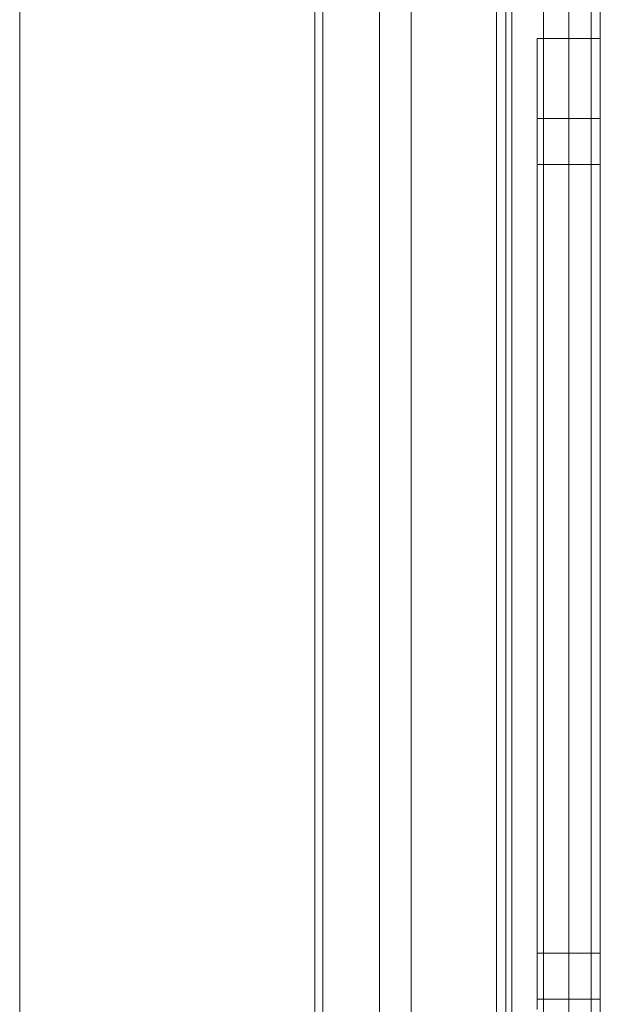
# Model space of a CAD drawing. Extents: x -620 to 300, y 62 to 1112.
# Tile 90 of 226: x -155.639 to -155.455, y 269.871 to 270.183. Entities that reach past the tile are written whole.
import ezdxf

# ---------------------------------------------------------------- set-up
doc = ezdxf.new("R2010")
doc.units = 0
doc.layers.get('0').update_dxf_attribs({"lineweight": 13})
doc.layers.add('60- 61 allgemeine Ausstattung- 4 Terrassen', color=9, linetype='Continuous', lineweight=9, true_color=0x808080)

# ---------------------------------------------------------------- blocks, each defined once
blk = doc.blocks.new('Referenz-A06CPVSGL0')
at = {"layer": '60- 61 allgemeine Ausstattung- 4 Terrassen', "color": 0}
blk.add_line((-155.63881, 214.05342), (-155.63881, 372.51342), dxfattribs=at)
blk = doc.blocks.new('Blockreferenz-A06CPVWWL0')
at = {"color": 251, "linetype": 'ByBlock', "lineweight": -2, "ltscale": 0.13, "true_color": 0x636363}
for p, q in [((-155.48762, 270.6621), (-155.48762, 267.3621)), ((-155.45474, 267.3621), (-155.45474, 270.6621)), ((-155.45763, 270.64178), (-155.45763, 267.3841)), ((-155.54274, 270.4921), (-155.54274, 267.5321)), ((-155.54527, 270.48957), (-155.54527, 267.53464)), ((-155.52474, 270.4861), (-155.52474, 267.5381)), ((-155.52474, 267.5381), (-155.52474, 270.4861)), ((-155.47274, 267.5381), (-155.47274, 270.4861)), ((-155.47274, 270.4861), (-155.47274, 267.5381))]:
    blk.add_line(p, q, dxfattribs=at)
blk = doc.blocks.new('Blockreferenz-A06CPVX4L0')
at = {"color": 9, "linetype": 'ByBlock', "lineweight": -2, "ltscale": 0.13, "true_color": 0xc1c9c4}
for p, q in [((-155.48474, 270.6621), (-155.48474, 269.3121)), ((-155.48274, 270.6621), (-155.48274, 267.3621)), ((-155.45474, 267.3621), (-155.45474, 270.6621)), ((-155.45474, 267.3621), (-155.45474, 270.6621)), ((-155.46474, 270.5521), (-155.46474, 269.0121)), ((-155.46474, 270.5521), (-155.46474, 269.0121)), ((-155.45474, 269.0121), (-155.45474, 270.5521)), ((-155.45474, 270.5521), (-155.45474, 269.0121)), ((-155.46474, 270.5421), (-155.46474, 267.4821)), ((-155.46474, 267.4821), (-155.46474, 270.5421)), ((-155.45474, 267.4821), (-155.45474, 270.5421)), ((-155.45474, 270.5421), (-155.45474, 267.4821)), ((-155.51474, 270.4861), (-155.51474, 267.5381)), ((-155.48274, 267.5381), (-155.48274, 270.4861)), ((-155.54274, 270.3321), (-155.54274, 269.2771)), ((-155.51474, 269.2771), (-155.51474, 270.3321)), ((-155.54274, 269.2771), (-155.54274, 270.31043)), ((-155.45474, 270.1771), (-155.47474, 270.1771)), ((-155.47474, 270.1771), (-155.47474, 270.17148)), ((-155.47474, 270.1771), (-155.47474, 270.17148)), ((-155.45474, 270.17148), (-155.45474, 270.1771)), ((-155.45474, 270.1771), (-155.45474, 270.17148)), ((-155.47474, 270.17148), (-155.47474, 270.155)), ((-155.47474, 270.17148), (-155.47474, 270.155)), ((-155.45474, 270.155), (-155.45474, 270.17148)), ((-155.45474, 270.17148), (-155.45474, 270.155)), ((-155.47474, 270.155), (-155.47474, 270.12878)), ((-155.47474, 270.155), (-155.47474, 270.12878)), ((-155.45474, 270.12878), (-155.45474, 270.155)), ((-155.45474, 270.155), (-155.45474, 270.12878)), ((-155.45474, 270.1517), (-155.47474, 270.1517)), ((-155.47474, 270.1517), (-155.47474, 270.14695)), ((-155.47474, 270.1517), (-155.47474, 270.14695)), ((-155.45474, 270.14902), (-155.45474, 270.1517)), ((-155.45474, 270.1517), (-155.45474, 270.14902)), ((-155.45474, 270.14108), (-155.45474, 270.14902)), ((-155.45474, 270.14902), (-155.45474, 270.14108)), ((-155.47474, 270.14695), (-155.47474, 270.133)), ((-155.47474, 270.14695), (-155.47474, 270.133)), ((-155.45474, 270.12818), (-155.45474, 270.14108)), ((-155.45474, 270.14108), (-155.45474, 270.12818)), ((-155.45474, 270.1371), (-155.47474, 270.1371)), ((-155.47474, 270.1371), (-155.47474, 270.13285)), ((-155.47474, 270.1371), (-155.47474, 270.13285)), ((-155.45474, 270.1347), (-155.45474, 270.1371)), ((-155.45474, 270.1371), (-155.45474, 270.1347)), ((-155.47474, 270.133), (-155.47474, 270.11082)), ((-155.47474, 270.133), (-155.47474, 270.11082)), ((-155.47474, 270.13285), (-155.47474, 270.12036)), ((-155.47474, 270.13285), (-155.47474, 270.12036)), ((-155.45474, 270.12759), (-155.45474, 270.1347)), ((-155.45474, 270.1347), (-155.45474, 270.12759)), ((-155.47474, 270.12878), (-155.47474, 270.0946)), ((-155.47474, 270.12878), (-155.47474, 270.0946)), ((-155.45474, 270.0946), (-155.45474, 270.12878)), ((-155.45474, 270.12878), (-155.45474, 270.0946)), ((-155.45474, 270.11082), (-155.45474, 270.12818)), ((-155.45474, 270.12818), (-155.45474, 270.11082)), ((-155.45474, 270.11604), (-155.45474, 270.12759)), ((-155.45474, 270.12759), (-155.45474, 270.11604)), ((-155.47474, 270.12036), (-155.47474, 270.10049)), ((-155.47474, 270.12036), (-155.47474, 270.10049)), ((-155.45474, 270.10049), (-155.45474, 270.11604)), ((-155.45474, 270.11604), (-155.45474, 270.10049)), ((-155.47474, 270.11082), (-155.47474, 270.0819)), ((-155.47474, 270.11082), (-155.47474, 270.0819)), ((-155.45474, 270.08966), (-155.45474, 270.11082)), ((-155.45474, 270.11082), (-155.45474, 270.08966)), ((-155.47474, 270.10049), (-155.47474, 270.0746)), ((-155.47474, 270.10049), (-155.47474, 270.0746)), ((-155.45474, 270.08155), (-155.45474, 270.10049)), ((-155.45474, 270.10049), (-155.45474, 270.08155)), ((-155.47474, 270.0946), (-155.47474, 270.05481)), ((-155.47474, 270.0946), (-155.47474, 270.05481)), ((-155.45474, 270.05481), (-155.45474, 270.0946)), ((-155.45474, 270.0946), (-155.45474, 270.05481)), ((-155.45474, 270.06553), (-155.45474, 270.08966)), ((-155.45474, 270.08966), (-155.45474, 270.06553)), ((-155.47474, 270.0819), (-155.47474, 270.04824)), ((-155.47474, 270.0819), (-155.47474, 270.04824)), ((-155.45474, 270.05994), (-155.45474, 270.08155)), ((-155.45474, 270.08155), (-155.45474, 270.05994)), ((-155.47474, 270.0746), (-155.47474, 270.04446)), ((-155.47474, 270.0746), (-155.47474, 270.04446)), ((-155.45474, 270.03934), (-155.45474, 270.06553)), ((-155.45474, 270.06553), (-155.45474, 270.03934)), ((-155.45474, 270.03649), (-155.45474, 270.05994)), ((-155.45474, 270.05994), (-155.45474, 270.03649)), ((-155.47474, 270.05481), (-155.47474, 270.0121)), ((-155.47474, 270.05481), (-155.47474, 270.0121)), ((-155.45474, 270.0121), (-155.45474, 270.05481)), ((-155.45474, 270.05481), (-155.45474, 270.0121)), ((-155.47474, 270.04824), (-155.47474, 270.0121)), ((-155.47474, 270.04824), (-155.47474, 270.0121)), ((-155.47474, 270.04446), (-155.47474, 270.0121)), ((-155.47474, 270.04446), (-155.47474, 270.0121)), ((-155.45474, 270.0121), (-155.45474, 270.03934)), ((-155.45474, 270.03934), (-155.45474, 270.0121)), ((-155.45474, 270.0121), (-155.45474, 270.03649)), ((-155.45474, 270.03649), (-155.45474, 270.0121)), ((-155.47474, 270.0121), (-155.47474, 269.97597)), ((-155.47474, 270.0121), (-155.47474, 269.9694)), ((-155.47474, 270.0121), (-155.47474, 269.97975)), ((-155.47474, 270.0121), (-155.47474, 269.97597)), ((-155.47474, 270.0121), (-155.47474, 269.9694)), ((-155.47474, 270.0121), (-155.47474, 269.97975)), ((-155.45474, 269.98487), (-155.45474, 270.0121)), ((-155.45474, 269.9694), (-155.45474, 270.0121)), ((-155.45474, 269.98772), (-155.45474, 270.0121)), ((-155.45474, 270.0121), (-155.45474, 269.98487)), ((-155.45474, 270.0121), (-155.45474, 269.9694)), ((-155.45474, 270.0121), (-155.45474, 269.98772)), ((-155.45474, 269.96427), (-155.45474, 269.98772)), ((-155.45474, 269.98772), (-155.45474, 269.96427)), ((-155.45474, 269.95868), (-155.45474, 269.98487)), ((-155.45474, 269.98487), (-155.45474, 269.95868)), ((-155.47474, 269.97975), (-155.47474, 269.9496)), ((-155.47474, 269.97975), (-155.47474, 269.9496)), ((-155.47474, 269.97597), (-155.47474, 269.9423)), ((-155.47474, 269.97597), (-155.47474, 269.9423)), ((-155.47474, 269.9694), (-155.47474, 269.9296)), ((-155.47474, 269.9694), (-155.47474, 269.9296)), ((-155.45474, 269.9296), (-155.45474, 269.9694)), ((-155.45474, 269.9694), (-155.45474, 269.9296)), ((-155.45474, 269.94266), (-155.45474, 269.96427)), ((-155.45474, 269.96427), (-155.45474, 269.94266)), ((-155.45474, 269.93455), (-155.45474, 269.95868)), ((-155.45474, 269.95868), (-155.45474, 269.93455)), ((-155.47474, 269.9496), (-155.47474, 269.92372)), ((-155.47474, 269.9496), (-155.47474, 269.92372)), ((-155.47474, 269.9423), (-155.47474, 269.91339)), ((-155.47474, 269.9423), (-155.47474, 269.91339)), ((-155.45474, 269.92372), (-155.45474, 269.94266)), ((-155.45474, 269.94266), (-155.45474, 269.92372)), ((-155.45474, 269.91339), (-155.45474, 269.93455)), ((-155.45474, 269.93455), (-155.45474, 269.91339)), ((-155.47474, 269.9296), (-155.47474, 269.89543)), ((-155.47474, 269.9296), (-155.47474, 269.89543)), ((-155.45474, 269.89543), (-155.45474, 269.9296)), ((-155.45474, 269.9296), (-155.45474, 269.89543)), ((-155.47474, 269.92372), (-155.47474, 269.90385)), ((-155.47474, 269.92372), (-155.47474, 269.90385)), ((-155.45474, 269.90817), (-155.45474, 269.92372)), ((-155.45474, 269.92372), (-155.45474, 269.90817)), ((-155.47474, 269.91339), (-155.47474, 269.89121)), ((-155.47474, 269.91339), (-155.47474, 269.89121)), ((-155.45474, 269.89603), (-155.45474, 269.91339)), ((-155.45474, 269.91339), (-155.45474, 269.89603)), ((-155.45474, 269.89662), (-155.45474, 269.90817)), ((-155.45474, 269.90817), (-155.45474, 269.89662)), ((-155.47474, 269.90385), (-155.47474, 269.89136)), ((-155.47474, 269.90385), (-155.47474, 269.89136)), ((-155.47474, 269.89543), (-155.47474, 269.86921)), ((-155.47474, 269.89543), (-155.47474, 269.86921)), ((-155.45474, 269.88951), (-155.45474, 269.89662)), ((-155.45474, 269.89662), (-155.45474, 269.88951)), ((-155.45474, 269.88313), (-155.45474, 269.89603)), ((-155.45474, 269.89603), (-155.45474, 269.88313)), ((-155.45474, 269.86921), (-155.45474, 269.89543)), ((-155.45474, 269.89543), (-155.45474, 269.86921)), ((-155.47474, 269.89136), (-155.47474, 269.8871)), ((-155.47474, 269.89136), (-155.47474, 269.8871)), ((-155.47474, 269.89121), (-155.47474, 269.87726)), ((-155.47474, 269.89121), (-155.47474, 269.87726)), ((-155.45474, 269.8871), (-155.45474, 269.88951)), ((-155.45474, 269.88951), (-155.45474, 269.8871)), ((-155.47474, 269.8871), (-155.45474, 269.8871)), ((-155.45474, 269.87519), (-155.45474, 269.88313)), ((-155.45474, 269.88313), (-155.45474, 269.87519)), ((-155.47474, 269.87726), (-155.47474, 269.8725)), ((-155.47474, 269.87726), (-155.47474, 269.8725)), ((-155.45474, 269.8725), (-155.45474, 269.87519)), ((-155.45474, 269.87519), (-155.45474, 269.8725)), ((-155.47474, 269.8725), (-155.45474, 269.8725))]:
    blk.add_line(p, q, dxfattribs=at)

msp = doc.modelspace()

# ---------------------------------------------------------------- block references
at = {"color": 8, "lineweight": 13, "ltscale": 0.13, "true_color": 0x808080}
msp.add_blockref('Referenz-A06CPVSGL0', (0, 0), dxfattribs=at)
at = {"ltscale": 0.13}
for name in ['Blockreferenz-A06CPVWWL0', 'Blockreferenz-A06CPVX4L0']:
    msp.add_blockref(name, (0, 0), dxfattribs=at)

doc.saveas('drawing.dxf')
